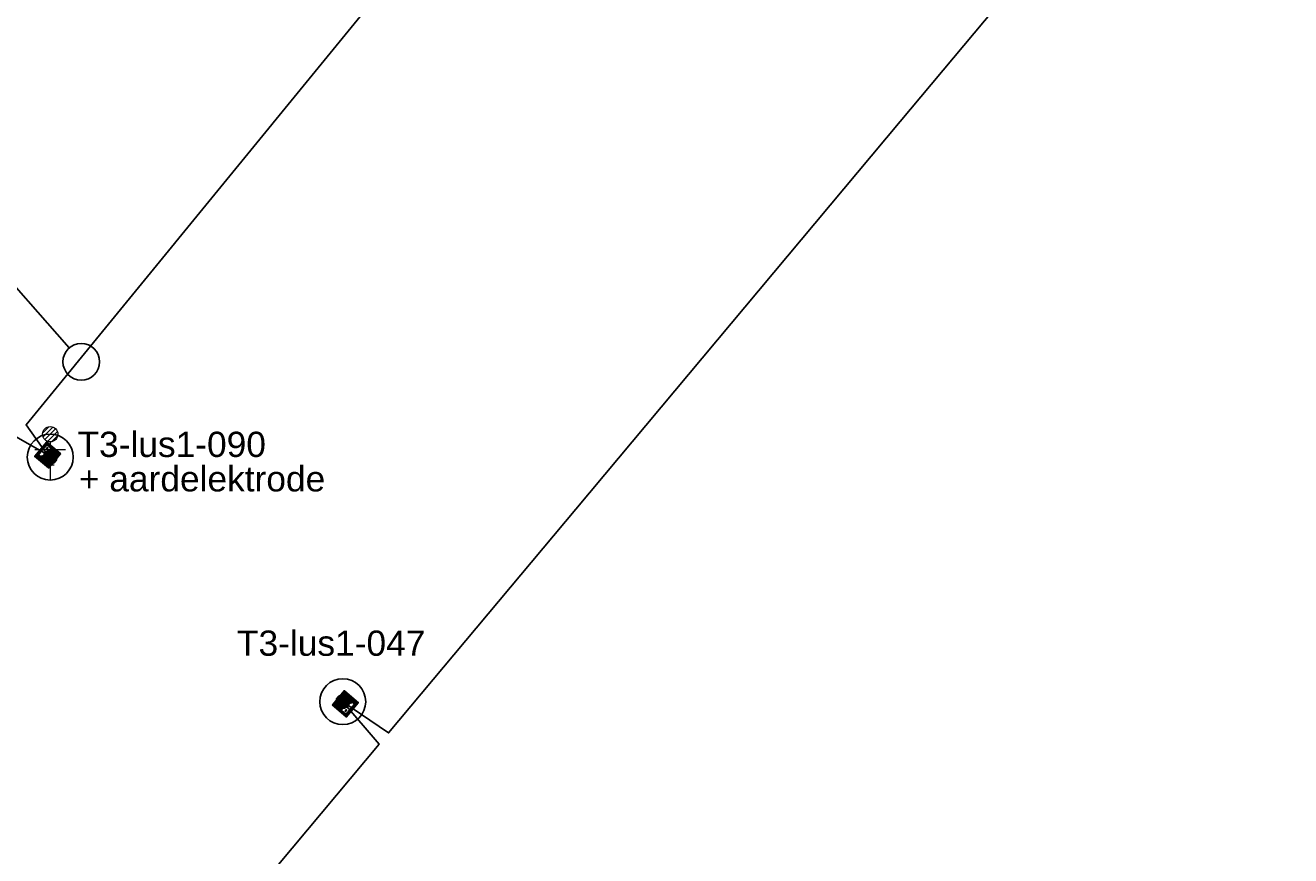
# Model space of a CAD drawing. Header units: metres. Extents: x 176029 to 179341, y 406836 to 408537.
# Tile 24 of 27: x 176675 to 176716, y 407842 to 407869. Entities that reach past the tile are written whole.
import ezdxf
from ezdxf import colors
from ezdxf.entities.mleader import LeaderData, LeaderLine
from ezdxf.math import Vec2, Vec3

# ---------------------------------------------------------------- set-up
doc = ezdxf.new("R2010")
doc.units = ezdxf.units.M
for name, color, linetype in [('aardelectrode', 210, 'Continuous'), ('B-ET-VVV-LUS 1', 253, 'Continuous'), ('N-ET-VVV-LUS 1', 10, 'Continuous'), ('opbouw rolbaanlicht', 1, 'Continuous'), ('tekst_labels', 7, 'Continuous')]:
    doc.layers.add(name, color=color, linetype=linetype)
doc.layers.add('Codering armaturen', color=7, linetype='Continuous', lineweight=0)
doc.layers.add('N-ET-Montage-Trafoput nieuw', color=1, linetype='Continuous', lineweight=30)
doc.styles.add('DVD_Standaard_35', font='arial.ttf', dxfattribs={"height": 3.5})
doc.styles.add('NLCS-ISO', font='isocpeur.ttf')
doc.styles.add('Style-ENGINEERING', font='ENGINEERING.shx')

# ---------------------------------------------------------------- blocks, each defined once
blk = doc.blocks.new('opbouw rolbaanlicht')
at = {"layer": 'opbouw rolbaanlicht', "color": 0}
blk.add_circle((0, 0), 0.75, dxfattribs=at)
for points in [[(-0.25, 0), (0.056, 0.244), (0.25, 0)], [(-0.25, 0), (-0.156, 0.195), (0.056, 0.244)], [(-0.25, 0), (-0.225, 0.108), (-0.156, 0.195)], [(-0.25, 0), (0.25, 0), (-0.056, -0.244)], [(-0.056, -0.244), (-0.156, -0.195), (-0.25, 0)], [(-0.156, -0.195), (-0.225, -0.108), (-0.25, 0)], [(-0.156, 0.195), (-0.056, 0.244), (0.056, 0.244)], [(0.25, 0), (0.156, -0.195), (-0.056, -0.244)], [(0.056, 0.244), (0.156, 0.195), (0.25, 0)], [(0.156, 0.195), (0.225, 0.108), (0.25, 0)], [(0.25, 0), (0.225, -0.108), (0.156, -0.195)], [(0.156, -0.195), (0.056, -0.244), (-0.056, -0.244)]]:
    blk.add_solid(points, dxfattribs=at)
blk = doc.blocks.new('A$C68DF78CD')
for p, q in [((-99, -682), (-115, -670)), ((-101, -668), (-113, -684))]:
    blk.add_line(p, q)
at = {"linetype": 'ByBlock', "lineweight": -2}
for points in [[(147, -836), (-344, -491), (0, 0), (491, -344)], [(135, -766), (-275, -479), (12, -70), (422, -357)], [(134, -759), (-268, -478), (13, -77), (415, -358)], [(-49, -260), (-90, -232), (-3, -109), (38, -137)], [(22, -256), (-19, -227), (-7, -211), (34, -240)], [(308, -405), (267, -377), (279, -360), (320, -389)], [(-38, -698), (-151, -618), (-131, -589), (-17, -668)]]:
    blk.add_lwpolyline(points, close=True, dxfattribs=at)
blk.add_lwpolyline([(-114, -258), (287, -540)], dxfattribs=at)
at = {"linetype": 'ByBlock', "lineweight": -2, "flags": 128}
blk.add_lwpolyline([(-8, -128), (3, -143), (7, -137), (20, -155)], dxfattribs=at)
at = {"linetype": 'ByBlock', "lineweight": -2}
for centre, radius in [((-65, -240), 4.79), ((14, -128), 4.79), ((-133, -608), 5.65), ((-35, -677), 5.65), ((10, -509), 25)]:
    blk.add_circle(centre, radius, dxfattribs=at)
at = {"linetype": 'ByBlock', "lineweight": -2, "extrusion": (0, 0, -1)}
blk.add_solid([(-20, -155), (-11, -149), (-18, -144)], dxfattribs=at)
at = {"linetype": 'ByBlock', "lineweight": -2, "style": 'Style-ENGINEERING'}
for s, height, p in [('PAS OP H.S.', 10.13, (-66, -226)), ('LEVENS-', 10.1, (-53, -234)), ('GEVAARLIJK', 10.1, (-41, -243))]:
    blk.add_text(s, height=height, rotation=54.9875, dxfattribs=at).set_placement(p)
blk = doc.blocks.new('_DotBlank')
at = {"color": 0, "linetype": 'ByBlock', "lineweight": -2}
blk.add_line((-0.5, 0), (-1, 0), dxfattribs=at)
blk.add_circle((0, 0), 0.5, dxfattribs=at)
blk = doc.blocks.new('aardelectrode')
at = {"layer": 'aardelectrode', "linetype": 'Continuous', "lineweight": 0}
for p, q in [((-0.246, 0.79), (-0.04, 0.996)), ((-0.236, 0.66), (0.09, 0.986)), ((-0.174, 0.575), (0.176, 0.925)), ((-0.089, 0.514), (0.234, 0.839)), ((0, 0.5), (0, -0.751)), ((0.039, 0.505), (0.245, 0.711)), ((-0.5, 0.251), (0.5, 0.249)), ((-0.25, 0), (0.25, 0)), ((-0.125, -0.249), (0.126, -0.25))]:
    blk.add_line(p, q, dxfattribs=at)
blk.add_circle((0, 0.75), 0.25, dxfattribs=at)

msp = doc.modelspace()

# ---------------------------------------------------------------- linework, layer by layer
at = {"layer": 'N-ET-VVV-LUS 1'}
for points in [[(176674.536, 407855.952), (176675.564, 407855.368), (176675.563, 407855.37), (176674.875, 407856.34), (176674.875, 407856.341), (176674.875, 407856.341), (176674.875, 407856.341), (176703.96, 407891.908)], [(176716.147, 407881.473), (176703.399, 407866.236), (176692.816, 407853.585), (176686.707, 407846.281), (176685.211, 407847.299), (176686.395, 407845.908), (176676.04, 407833.529), (176657.699, 407811.605), (176656.218, 407812.602), (176657.408, 407811.257), (176650.118, 407802.543), (176641.188, 407791.867), (176640.017, 407793.024), (176641.083, 407791.732), (176630.068, 407778.572), (176618.119, 407764.278), (176618.81, 407761.322), (176616.93, 407762.327)]]:
    msp.add_lwpolyline(points, dxfattribs=at)

# ---------------------------------------------------------------- block references
at = {"layer": 'aardelectrode', "rotation": 0.03817173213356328}
msp.add_blockref('aardelectrode', (176675.666, 407855.282), dxfattribs=at)
at = {"layer": 'B-ET-VVV-LUS 1', "color": 210}
msp.add_blockref('opbouw rolbaanlicht', (176685.211, 407847.299, 0), dxfattribs=at)
at = {"layer": 'N-ET-Montage-Trafoput nieuw', "linetype": 'Continuous', "xscale": 0.001000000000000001, "yscale": 0.001000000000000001}
for p, rotation in [((176675.159, 407855.316, 0), 85.10235725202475), ((176685.719, 407847.266, 0), 265.1023572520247)]:
    msp.add_blockref('A$C68DF78CD', p, dxfattribs=dict(at, rotation=rotation))
at = {"layer": 'N-ET-VVV-LUS 1'}
msp.add_blockref('opbouw rolbaanlicht', (176675.666, 407855.282), dxfattribs=at)

# ---------------------------------------------------------------- texts
at = {"layer": 'Codering armaturen', "style": 'DVD_Standaard_35'}
for s, p in [('T3-lus1-090', (176676.555, 407855.288)), ('T3-lus1-047', (176681.758, 407848.797))]:
    msp.add_text(s, height=0.82503, rotation=359.9929, dxfattribs=at).set_placement(p)
at = {"layer": 'Codering armaturen', "color": 7, "style": 'DVD_Standaard_35'}
msp.add_text('+ aardelektrode', height=0.82503, rotation=359.9929, dxfattribs=at).set_placement((176676.599, 407854.164))

# ---------------------------------------------------------------- leaders
at = {"layer": 'tekst_labels'}
ml = msp.add_multileader_mtext('Standard', dxfattribs=at)
ml.set_content('Lus 1\\PCU50', color=256, style='NLCS-ISO')
ml.set_leader_properties()
ml.set_arrow_properties(name='DOTBLANK')
ml.build(insert=Vec2(0, 0))
ml.multileader.update_dxf_attribs({"arrow_head_size": 1.2, "scale": 0.3})
ctx = ml.context
ctx.base_point, ctx.scale, ctx.char_height, ctx.arrow_head_size, ctx.landing_gap_size, ctx.plane_origin = Vec3(176665.692, 407862.885), 0.3, 1.2, 1.2, 0.6, Vec3(176682.582, 407864.179)
ctx.text_align_type = 2
notes = []
notes.append((ctx, [(1, (1, 1, 0), (176672.734, 407862.885), (-1, 0), 2.242, [(0, [(176676.678, 407858.396)], 0, [])])]))
ctx.mtext.insert, ctx.mtext.alignment, ctx.mtext.flow_direction = Vec3(176669.892, 407863.485), 3, 5
for ctx, leaders in notes:
    for number, flags, end, landing, length, lines in leaders:
        leader = LeaderData()
        leader.index, (leader.has_last_leader_line, leader.has_dogleg_vector, leader.attachment_direction) = number, flags
        leader.last_leader_point, leader.dogleg_vector, leader.dogleg_length = Vec3(end), Vec3(landing), length
        for number, points, colour, breaks in lines:
            line = LeaderLine()
            line.index, line.vertices, line.color, line.breaks = number, Vec3.list(points), colors.encode_raw_color(colour), breaks
            leader.lines.append(line)
        ctx.leaders.append(leader)

doc.saveas('drawing.dxf')
